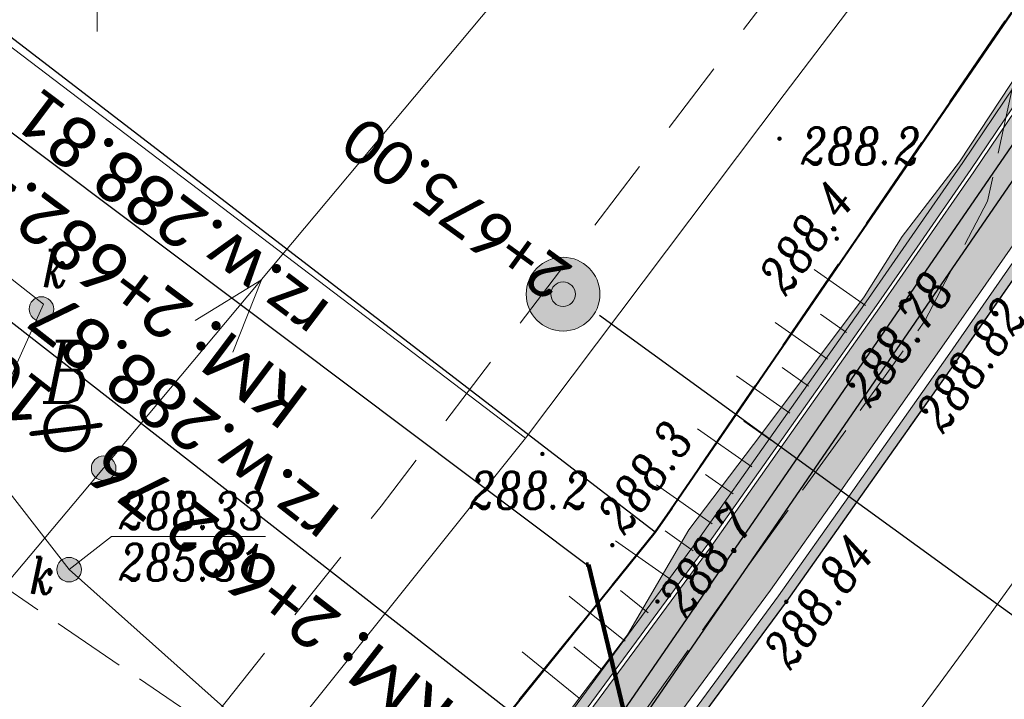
# Model space of a CAD drawing. Header units: metres. Extents: x -1 to 7476305, y 0 to 5497191.
# Tile 64 of 115: x 7475148 to 7475168, y 5496884 to 5496898. Entities that reach past the tile are written whole.
import ezdxf
from ezdxf.enums import TextEntityAlignment as Align

# ---------------------------------------------------------------- set-up
doc = ezdxf.new("R2010")
doc.units = ezdxf.units.M
for name, pattern in [('420-500', [1.5, 1, -0.5]), ('EGBO02-500', [2.5, 1.5, -1]), ('KTJZ01-500', [2, 1.5, -0.5])]:
    doc.linetypes.add(name, pattern=pattern)
for name, color, linetype, lineweight, true_color in [('BUBZ01_1', 7, 'Continuous', 5, 0x0a0909), ('EGBD03', 7, 'Continuous', 5, 0x0a0909), ('EGBK02', 7, 'Continuous', 5, 0x0a0909), ('EGBO02', 7, 'Continuous', 5, 0x0a0909), ('KTJZ01', 7, 'Continuous', 5, 0x0a0909), ('KTOK05_01', 7, 'Continuous', 5, 0x0a0909), ('RTPW01', 7, 'Continuous', 5, 0x0a0909), ('RTPW02', 7, 'Continuous', 5, 0x0a0909), ('suepnn', 7, 'Continuous', 5, 0x0a0909), ('SUPK_01', 7, 'Continuous', 5, 0x0a0909), ('SUSM04_01_E', 7, 'Continuous', 5, 0x0a0909), ('SUUS13', 7, 'Continuous', 5, 0x0a0909), ('SUUS15_05_K', 7, 'Continuous', 5, 0x0a0909), ('Warstwa 1', 7, 'Continuous', 5, 0x0a0909)]:
    doc.layers.add(name, color=color, linetype=linetype, lineweight=lineweight, true_color=true_color)
for name, color, linetype in [('C-DROGI-KORYTARZE', 7, 'Continuous'), ('C-DROGI-PRZEKROJE', 7, 'Continuous'), ('C-DROGI-SYTUACJA', 7, 'Continuous'), ('C-SIECI-RURY', 150, 'Continuous'), ('C-SIECI-STRUKTURY-ETYKIETY', 154, 'Continuous'), ('D_ naprawakonstrukcji', 7, 'Continuous'), ('D_Granice pasa drogowego', 30, '420-500'), ('D_Linia charakterystyczna', 10, 'Continuous')]:
    doc.layers.add(name, color=color, linetype=linetype)
doc.layers.add('S-1_proj_obrzeze', color=11, linetype='Continuous', lineweight=30)
doc.layers.add('S-5_opis_poprzeczka', color=7, linetype='Continuous', lineweight=25)
doc.styles.add('! rom po 1.8mm', font='calibri.ttf', dxfattribs={"height": 0.9})
doc.styles.add('KAMIL', font='calibri.ttf', dxfattribs={"height": 0.75})
doc.styles.add('romans_pochyl', font='calibri.ttf', dxfattribs={"height": 0.75})
doc.styles.add('Style-ITALIC_1250', font='ITALIC_1250.shx')
doc.linetypes.add('KTOK05_01-500', pattern='A,3.75,[13,dgnlstyle-rozp_2015.shx,S=0.002778,R=0,X=0,Y=0],3.75', length=7.5)
doc.dimstyles.new('! 500', dxfattribs={"dimscale": 5, "dimtxt": 0.9, "dimasz": 0.18, "dimexe": 0.08, "dimexo": 0.04, "dimgap": 0.07, "dimtad": 1, "dimzin": 1, "dimtxsty": '! rom po 1.8mm', "dimcen": 0.09, "dimclrd": 256, "dimclre": 256, "dimclrt": 256, "dimazin": 1, "dimtfac": 1, "dimtix": 1, "dimtmove": 1, "dimatfit": 1, "dimfxl": 0.2, "dimlwd": -1, "dimlwe": -1, "dimarcsym": 0})

# ---------------------------------------------------------------- blocks, each defined once
blk = doc.blocks.new('SUUS15_05_K')
at = {"layer": 'SUUS15_05_K', "linetype": 'Continuous', "lineweight": 13, "true_color": 0x7a7a7a}
h = blk.add_hatch(color=8, dxfattribs=at)
edge = h.paths.add_edge_path()
edge.add_arc((0, 0), 0.25, 0, 360)
at = {"layer": 'SUUS15_05_K', "color": 36, "linetype": 'Continuous', "lineweight": 13, "true_color": 0x803300}
blk.add_circle((0, 0), 0.25, dxfattribs=at)
blk = doc.blocks.new('510')
at = {"layer": 'SUSM04_01_E', "linetype": 'Continuous', "lineweight": 13, "true_color": 0x7a7a7a}
h = blk.add_hatch(color=8, dxfattribs=at)
edge = h.paths.add_edge_path()
edge.add_arc((0, 0), 0.25, 0, 360)
at = {"layer": 'SUSM04_01_E', "color": 18, "linetype": 'Continuous', "lineweight": 13, "true_color": 0x0a0909}
blk.add_circle((0, 0), 0.25, dxfattribs=at)
blk = doc.blocks.new('RTPW02')
at = {"layer": 'RTPW02', "linetype": 'Continuous', "lineweight": 13, "true_color": 0x0a0909}
h = blk.add_hatch(color=18, dxfattribs=at)
edge = h.paths.add_edge_path()
edge.add_arc((0, 0), 0.045, 0, 360)
blk = doc.blocks.new('RTPW01')
at = {"layer": 'RTPW01', "linetype": 'Continuous', "lineweight": 13, "true_color": 0x0a0909}
h = blk.add_hatch(color=18, dxfattribs=at)
edge = h.paths.add_edge_path()
edge.add_arc((0, 0), 0.045, 0, 360)
blk = doc.blocks.new('MDCP_klauzula')
at = {"layer": 'SUUS13', "linetype": 'Continuous', "lineweight": 13}
h = blk.add_hatch(color=252, dxfattribs=at)
edge = h.paths.add_edge_path()
edge.add_arc((7475159.478, 5496892.155), 0.75, 0, 360)
h = blk.add_hatch(color=252, dxfattribs=at)
edge = h.paths.add_edge_path()
edge.add_arc((7475159.478, 5496892.155), 0.25, 0, 360)
at = {"layer": 'BUBZ01_1', "color": 252, "linetype": 'Continuous', "lineweight": 18}
for p, q in [((7475164.586, 5496892.658), (7475165.628, 5496891.926)), ((7475164.717, 5496891.748), (7475165.243, 5496891.378)), ((7475163.795, 5496891.578), (7475164.859, 5496890.83)), ((7475163.004, 5496890.497), (7475164.09, 5496889.735)), ((7475163.937, 5496890.66), (7475164.474, 5496890.283)), ((7475163.157, 5496889.573), (7475163.705, 5496889.188)), ((7475162.214, 5496889.417), (7475163.321, 5496888.64)), ((7475162.377, 5496888.485), (7475162.936, 5496888.092)), ((7475161.379, 5496888.277), (7475162.509, 5496887.484)), ((7475161.554, 5496887.337), (7475162.124, 5496886.936)), ((7475160.545, 5496887.137), (7475161.697, 5496886.328)), ((7475160.648, 5496886.126), (7475161.211, 5496885.671)), ((7475159.604, 5496886.012), (7475160.744, 5496885.092)), ((7475159.7, 5496884.979), (7475160.276, 5496884.513)), ((7475158.644, 5496884.876), (7475159.809, 5496883.935))]:
    blk.add_line(p, q, dxfattribs=at)
at = {"layer": 'EGBD03', "color": 96, "linetype": 'Continuous', "lineweight": 30, "flags": 128}
for points in [[(7475180.812, 5496915.697), (7475161.354, 5496887.311), (7475136.971, 5496906.048)], [(7475161.354, 5496887.311), (7475140.54, 5496861.631), (7475114.025, 5496880.463)]]:
    blk.add_lwpolyline(points, dxfattribs=at)
at = {"layer": 'EGBO02', "color": 252, "linetype": 'EGBO02-500', "lineweight": 18, "flags": 128}
blk.add_lwpolyline([(7475297.538, 5497103.825), (7475279.855, 5497088.323), (7475266.998, 5497076.027), (7475254.649, 5497064.001), (7475244.334, 5497052.497), (7475235.016, 5497036.119), (7475229.48, 5497025.04), (7475224.511, 5497014.388), (7475213.924, 5496993.12), (7475205.301, 5496976.039), (7475191.153, 5496949.431), (7475170.683, 5496910.712), (7475164.472, 5496899.278), (7475155.778, 5496887.844), (7475138.024, 5496865.445)], dxfattribs=at)
at = {"layer": 'KTJZ01', "color": 252, "linetype": 'KTJZ01-500', "lineweight": 18}
for p, q in [((7475153.754, 5496882.355), (7475131.415, 5496897.585)), ((7475163.182, 5496886.544), (7475159.472, 5496881.329))]:
    blk.add_line(p, q, dxfattribs=at)
at = {"layer": 'KTJZ01', "color": 252, "linetype": 'KTJZ01-500', "lineweight": 18, "flags": 128}
for points in [[(7474940.948, 5496678.227), (7474942.744, 5496679.768), (7474947.468, 5496684.472), (7474951.738, 5496688.783), (7474958.027, 5496695.193), (7474962.097, 5496699.235), (7474965.673, 5496702.794), (7474969.754, 5496707.034), (7474981.843, 5496719.552), (7474986.871, 5496724.456), (7474990.284, 5496728.016), (7474993.046, 5496730.57), (7474995.803, 5496733.399), (7474999.755, 5496737.308), (7475005.043, 5496742.399), (7475009.082, 5496746.263), (7475016.386, 5496752.922), (7475018.661, 5496754.834), (7475020.089, 5496756.127), (7475022.831, 5496758.571), (7475025.815, 5496761.182), (7475031.927, 5496766.616), (7475037.923, 5496771.877), (7475045.276, 5496778.075), (7475048.776, 5496780.871), (7475053.275, 5496784.409), (7475057.865, 5496787.982), (7475065.68, 5496793.821), (7475071.675, 5496798.251), (7475080.197, 5496804.617), (7475085.951, 5496808.863), (7475092.068, 5496813.415), (7475094.463, 5496815.318), (7475099.029, 5496818.877), (7475104.515, 5496823.229), (7475105.014, 5496823.868), (7475110.261, 5496828.106), (7475116.671, 5496833.487), (7475121.299, 5496837.758), (7475127.388, 5496843.57), (7475133.626, 5496849.85), (7475138.23, 5496854.845), (7475143.855, 5496861.074), (7475148.205, 5496866.026), (7475154.747, 5496873.863), (7475160.368, 5496880.935), (7475164.02, 5496885.897), (7475167.465, 5496890.774), (7475169.395, 5496893.556), (7475177.645, 5496905.781), (7475183.716, 5496915.79), (7475187.356, 5496922.37), (7475191.312, 5496929.431), (7475194.505, 5496935.684), (7475198.366, 5496943.242), (7475201.584, 5496949.716), (7475204.91, 5496956.567), (7475209.898, 5496967.043), (7475214.268, 5496976.102), (7475219.085, 5496986.161), (7475221.068, 5496990.37), (7475223.563, 5496995.716), (7475227.167, 5497003.081), (7475229.52, 5497008.043), (7475233.202, 5497015.17), (7475236.644, 5497022.005), (7475242.538, 5497033.041), (7475245.538, 5497037.898), (7475247.914, 5497042.007), (7475248.707, 5497043.191), (7475252.159, 5497048.588), (7475253.518, 5497050.557), (7475256.496, 5497054.779), (7475262.407, 5497062.145), (7475264.477, 5497064.71), (7475272.511, 5497072.714), (7475276.959, 5497077.087), (7475283.019, 5497082.422), (7475288.616, 5497087.275), (7475294.096, 5497092.097)], [(7475163.182, 5496886.544), (7475166.838, 5496891.611), (7475168.111, 5496894.05), (7475169.29, 5496899.378), (7475170.482, 5496902.669), (7475173.392, 5496906.211), (7475177.645, 5496905.781)]]:
    blk.add_lwpolyline(points, dxfattribs=at)
at = {"layer": 'KTOK05_01', "color": 252, "linetype": 'KTOK05_01-500', "lineweight": 18}
blk.add_line((7475158.712, 5496889.226), (7475136.846, 5496905.857), dxfattribs=at)
at = {"layer": 'KTOK05_01', "color": 252, "linetype": 'KTOK05_01-500', "lineweight": 18, "flags": 128}
blk.add_lwpolyline([(7475169.454, 5496903.434), (7475163.977, 5496896.221), (7475158.712, 5496889.226), (7475153.423, 5496882.62)], dxfattribs=at)
at = {"layer": 'suepnn', "color": 1, "linetype": 'Continuous', "lineweight": 13, "true_color": 0xfa0000, "flags": 128}
for points in [[(7475155.031, 5496933.919), (7475175.258, 5496918.637), (7475150.132, 5496888.614)], [(7475151.995, 5496891.619), (7475153.341, 5496892.448), (7475152.762, 5496890.977)], [(7475150.132, 5496888.614), (7475120.569, 5496853.412), (7475104.149, 5496834.137), (7475077.663, 5496851.293)]]:
    blk.add_lwpolyline(points, dxfattribs=at)
at = {"layer": 'SUPK_01', "color": 36, "linetype": 'Continuous', "lineweight": 13, "true_color": 0x803300, "flags": 128}
for points in [[(7475139.48, 5496899.37), (7475149.43, 5496886.55), (7475185.854, 5496854.057)], [(7475141.925, 5496876.409), (7475148.911, 5496891.953), (7475139.48, 5496899.37)]]:
    blk.add_lwpolyline(points, dxfattribs=at)
at = {"layer": 'SUUS13', "color": 252, "linetype": 'Continuous', "lineweight": 13}
for radius in [0.75, 0.25]:
    blk.add_circle((7475159.478, 5496892.155), radius, dxfattribs=at)
at = {"layer": 'SUUS15_05_K', "color": 252, "linetype": 'Continuous', "lineweight": 18, "flags": 128}
blk.add_lwpolyline([(7475149.43, 5496886.55), (7475150.295, 5496887.227), (7475150.445, 5496887.227)], dxfattribs=at)
at = {"layer": 'Warstwa 1', "color": 252, "linetype": 'Continuous', "lineweight": 18}
blk.add_line((7475150, 5496902.5), (7475150, 5496897.5), dxfattribs=at)
at = {"layer": 'RTPW01', "color": 252, "linetype": 'Continuous', "lineweight": 18}
for p in [(7475163.881, 5496895.319), (7475165.045, 5496893.285), (7475159.057, 5496888.904), (7475160.48, 5496887.049), (7475161.398, 5496885.902)]:
    blk.add_blockref('RTPW01', p, dxfattribs=at)
at = {"layer": 'RTPW02', "color": 252, "linetype": 'Continuous', "lineweight": 18}
for p in [(7475166.838, 5496891.611), (7475167.465, 5496890.774), (7475164.02, 5496885.897)]:
    blk.add_blockref('RTPW02', p, dxfattribs=at)
at = {"layer": 'SUSM04_01_E', "color": 252, "linetype": 'Continuous', "lineweight": 18}
blk.add_blockref('510', (7475150.132, 5496888.614), dxfattribs=at)
at = {"layer": 'SUUS15_05_K', "color": 252, "linetype": 'Continuous', "lineweight": 18}
for p in [(7475148.866, 5496891.853), (7475149.43, 5496886.55)]:
    blk.add_blockref('SUUS15_05_K', p, dxfattribs=at)
at = {"layer": 'EGBK02', "color": 252, "linetype": 'Continuous', "lineweight": 18, "style": 'Style-ITALIC_1250', "width": 0.8}
blk.add_text('B', height=1.25, dxfattribs=at).set_placement((7475148.905, 5496889.952))
at = {"layer": 'RTPW01', "color": 252, "linetype": 'Continuous', "lineweight": 18, "style": 'Style-ITALIC_1250', "width": 0.8}
for p in [(7475164.317, 5496894.794), (7475157.572, 5496887.79)]:
    blk.add_text('288.2', height=0.75, dxfattribs=at).set_placement(p)
for s, p in [('288.4', (7475164.011, 5496892.094)), ('288.3', (7475160.728, 5496887.23)), ('288.7', (7475161.975, 5496885.549))]:
    blk.add_text(s, height=0.75, rotation=53.7944, dxfattribs=at).set_placement(p)
at = {"layer": 'RTPW02', "color": 252, "linetype": 'Continuous', "lineweight": 18, "style": 'Style-ITALIC_1250', "width": 0.8}
for s, rotation, p in [('288.78', 54.2708, (7475165.723, 5496889.823)), ('288.82', 54.2708, (7475167.21, 5496889.296)), ('288.84', 53.6472, (7475164.1, 5496884.484))]:
    blk.add_text(s, height=0.75, rotation=rotation, dxfattribs=at).set_placement(p)
at = {"layer": 'SUUS15_05_K', "color": 36, "linetype": 'Continuous', "lineweight": 13, "true_color": 0x803300, "style": 'Style-ITALIC_1250', "width": 0.8}
for s, p in [('k', (7475148.89, 5496892.301)), ('%%u288.33%%U', (7475150.445, 5496887.377)), ('k', (7475148.629, 5496886.055))]:
    blk.add_text(s, height=0.75, dxfattribs=at).set_placement(p)
blk.add_text('%%o285.31%%O', height=0.75, dxfattribs=at).set_placement((7475150.445, 5496887.077), align=Align.TOP_LEFT)

msp = doc.modelspace()

# ---------------------------------------------------------------- linework, layer by layer
at = {"layer": 'D_ naprawakonstrukcji', "color": 18, "lineweight": 30, "true_color": 0x000000, "flags": 128}
msp.add_lwpolyline([(7475207.108, 5496966.534), (7475200.594, 5496952.761), (7475195.041, 5496942.357), (7475186.706, 5496926.741), (7475181.863, 5496917.665), (7475180.812, 5496915.697), (7475174.258, 5496906.159), (7475161.354, 5496887.311), (7475156.287, 5496881.059), (7475137.148, 5496857.357), (7475129.378, 5496848.794), (7475126.377, 5496845.473), (7475122.357, 5496841.906), (7475113.346, 5496833.897), (7475108.201, 5496829.327), (7475103.572, 5496825.562), (7475101.251, 5496823.675), (7475097.151, 5496820.343), (7475092.412, 5496817.061), (7475083.189, 5496810.712)], dxfattribs=at)
at = {"layer": 'D_Granice pasa drogowego', "lineweight": 50, "ltscale": 2, "flags": 128}
msp.add_lwpolyline([(7474871.194, 5496602.021), (7474875.844, 5496605.985), (7474886.51, 5496614.328), (7474893.187, 5496619.551), (7474906.364, 5496629.859), (7474908.002, 5496630.38), (7474914.804, 5496638.74), (7474928.905, 5496651.777), (7474946.406, 5496669.552), (7474957.321, 5496680.639), (7474994.148, 5496718.045), (7475014.642, 5496738.841), (7475028.014, 5496750.844), (7475033.755, 5496755.998), (7475037.841, 5496759.479), (7475046.672, 5496767.002), (7475050.423, 5496770.198), (7475056.626, 5496775.2), (7475065.197, 5496781.478), (7475069.506, 5496784.668), (7475083.953, 5496795.64), (7475091.313, 5496801.229), (7475097.69, 5496806.073), (7475103.398, 5496810.407), (7475110.576, 5496816.081), (7475114.68, 5496819.326), (7475120.064, 5496824.042), (7475130.991, 5496833.37), (7475144.36, 5496846.35), (7475159.914, 5496864.742), (7475165.321, 5496871.433), (7475168.549, 5496875.377), (7475175.09, 5496884.328), (7475189.457, 5496903.989), (7475193.179, 5496911.075), (7475198.108, 5496920.456), (7475202.904, 5496929.586), (7475209.984, 5496944.676), (7475224.229, 5496974.661), (7475228.871, 5496985.456), (7475234.774, 5496999.181), (7475235.211, 5497000), (7475244.883, 5497018.143), (7475247.158, 5497021.622), (7475253.509, 5497032.362), (7475263.655, 5497046.357), (7475275.03, 5497059.7), (7475278.404, 5497063.267), (7475280.249, 5497065.127), (7475283.737, 5497068.192), (7475289.77, 5497074.68), (7475292.049, 5497076.649), (7475298.288, 5497082.039), (7475318.081, 5497097.784), (7475318.6, 5497101.12), (7475308.342, 5497109.277), (7475299.764, 5497105.915), (7475300.031, 5497102.685), (7475290.434, 5497094.878), (7475285.765, 5497091.08), (7475277.631, 5497083.259), (7475263.588, 5497069.572), (7475259.571, 5497065.54), (7475255.16, 5497060.7), (7475248.447, 5497051.193), (7475241.071, 5497040.575), (7475236.851, 5497034.5), (7475232.87, 5497026.192), (7475228.603, 5497017.286), (7475222.129, 5497003.773), (7475221.6, 5497002.67), (7475223.058, 5497002.07), (7475222.491, 5496999.056), (7475222.104, 5496998.239), (7475217.488, 5496988.479), (7475214.662, 5496982.503), (7475211.997, 5496976.871), (7475210.402, 5496973.497), (7475207.108, 5496966.534), (7475200.594, 5496952.761), (7475195.041, 5496942.357), (7475186.706, 5496926.741), (7475181.863, 5496917.665), (7475180.812, 5496915.697), (7475174.258, 5496906.159), (7475161.354, 5496887.311), (7475156.287, 5496881.059), (7475137.148, 5496857.357), (7475129.378, 5496848.794), (7475126.377, 5496845.473), (7475122.357, 5496841.906), (7475113.346, 5496833.897), (7475108.201, 5496829.327), (7475103.572, 5496825.562), (7475101.251, 5496823.675), (7475097.151, 5496820.343), (7475092.412, 5496817.061), (7475083.189, 5496810.712), (7475063.35, 5496796.429), (7475055.25, 5496790.597), (7475035.25, 5496773.04), (7475032.26, 5496770.67), (7475010.572, 5496750.962), (7475002.025, 5496743.149), (7474993.311, 5496735.182), (7474991.33, 5496733.29), (7474987.11, 5496729.262), (7474981.728, 5496724.125), (7474978.688, 5496721.224), (7474975.041, 5496717.744), (7474967.615, 5496710.352), (7474955.357, 5496698.026), (7474948.808, 5496691.442), (7474943.173, 5496685.776), (7474941.426, 5496684.019), (7474940.056, 5496682.642), (7474939.655, 5496682.287), (7474931.483, 5496675.053), (7474923.147, 5496667.674), (7474919.881, 5496664.783), (7474908.976, 5496655.13), (7474905.9, 5496652.407), (7474901.86, 5496653.48)], dxfattribs=at)

# ---------------------------------------------------------------- next in the draw order: block references
at = {"layer": 'RTPW01', "color": 18, "lineweight": 30, "true_color": 0x000000}
msp.add_blockref('MDCP_klauzula', (0, 0), dxfattribs=at)

# ---------------------------------------------------------------- next in the draw order: hatches: boundary and pattern name
at = {"layer": 'C-DROGI-KORYTARZE', "linetype": 'Continuous', "lineweight": -3, "true_color": 0xfeeab9}
msp.add_hatch(color=254, dxfattribs=at).paths.add_polyline_path([(7475195.716, 5496938.934), (7475194.148, 5496935.864), (7475191.168, 5496930.028), (7475190.955, 5496929.611), (7475190.553, 5496928.893), (7475188.968, 5496926.065), (7475188.723, 5496925.629), (7475187.008, 5496922.567), (7475186.404, 5496921.476), (7475184.011, 5496917.149), (7475183.372, 5496915.994), (7475181.492, 5496912.895), (7475178.928, 5496908.667), (7475177.308, 5496905.996), (7475176.288, 5496904.486), (7475173.522, 5496900.387), (7475170.756, 5496896.288), (7475169.067, 5496893.785), (7475167.97, 5496892.204), (7475167.139, 5496891.006), (7475165.127, 5496888.157), (7475163.698, 5496886.134), (7475162.234, 5496884.146), (7475160.05, 5496881.178), (7475159.265, 5496880.19), (7475158.235, 5496878.894), (7475156.187, 5496876.318), (7475154.435, 5496874.114), (7475153.07, 5496872.478), (7475149.901, 5496868.682), (7475147.901, 5496866.286), (7475146.697, 5496864.915), (7475143.556, 5496861.339), (7475143.433, 5496861.2), (7475140.117, 5496857.532), (7475137.937, 5496855.117), (7475136.79, 5496853.873), (7475136.627, 5496853.696), (7475135.534, 5496854.723), (7475135.696, 5496854.899), (7475136.838, 5496856.138), (7475139.009, 5496858.543), (7475142.311, 5496862.195), (7475142.433, 5496862.334), (7475145.561, 5496865.895), (7475146.76, 5496867.259), (7475148.752, 5496869.646), (7475151.907, 5496873.426), (7475153.267, 5496875.055), (7475155.011, 5496877.249), (7475157.05, 5496879.814), (7475158.076, 5496881.105), (7475158.858, 5496882.089), (7475161.033, 5496885.044), (7475162.491, 5496887.024), (7475163.914, 5496889.039), (7475165.917, 5496891.876), (7475166.744, 5496893.068), (7475167.837, 5496894.643), (7475169.519, 5496897.136), (7475172.273, 5496901.217), (7475175.028, 5496905.298), (7475176.043, 5496906.803), (7475177.656, 5496909.462), (7475180.209, 5496913.672), (7475182.081, 5496916.758), (7475182.718, 5496917.909), (7475185.101, 5496922.218), (7475185.701, 5496923.304), (7475187.41, 5496926.353), (7475187.654, 5496926.789), (7475189.212, 5496929.566), (7475189.614, 5496930.284), (7475189.827, 5496930.701), (7475192.807, 5496936.537), (7475194.376, 5496939.607), (7475195.716, 5496938.934)], flags=0)
at = {"layer": 'C-DROGI-PRZEKROJE', "linetype": 'Continuous', "lineweight": 15}
h = msp.add_hatch(dxfattribs=at)
h.set_pattern_fill('AR-HBONE', color=12, scale=0.002, style=0)
h.set_pattern_definition([(45, (7475194.313, 5496939.6384), (0, 0.2873682), [0.6096, -0.2032]), (135, (7475194.45667, 5496939.7821), (3e-17, 0.2873682), [0.6096, -0.2032])])
h.paths.add_polyline_path([(7475194.313, 5496939.638), (7475192.745, 5496936.568), (7475189.765, 5496930.732), (7475189.552, 5496930.315), (7475189.15, 5496929.598), (7475187.593, 5496926.823), (7475187.349, 5496926.387), (7475185.64, 5496923.338), (7475185.04, 5496922.252), (7475182.657, 5496917.945), (7475182.021, 5496916.794), (7475180.15, 5496913.709), (7475177.597, 5496909.5), (7475175.984, 5496906.84), (7475174.969, 5496905.336), (7475172.215, 5496901.256), (7475169.461, 5496897.176), (7475167.779, 5496894.683), (7475166.687, 5496893.109), (7475165.86, 5496891.916), (7475163.857, 5496889.08), (7475162.434, 5496887.066), (7475160.977, 5496885.086), (7475158.803, 5496882.131), (7475158.021, 5496881.148), (7475156.995, 5496879.857), (7475154.957, 5496877.293), (7475153.213, 5496875.098), (7475151.853, 5496873.47), (7475148.698, 5496869.691), (7475146.707, 5496867.305), (7475145.508, 5496865.941), (7475142.38, 5496862.38), (7475142.259, 5496862.242), (7475138.957, 5496858.59), (7475136.787, 5496856.186), (7475135.645, 5496854.947), (7475135.483, 5496854.771), (7475135.177, 5496855.057), (7475135.34, 5496855.233), (7475136.489, 5496856.462), (7475138.748, 5496858.78), (7475141.995, 5496862.475), (7475142.11, 5496862.62), (7475145.166, 5496866.235), (7475146.265, 5496867.682), (7475148.344, 5496869.987), (7475151.526, 5496873.737), (7475152.936, 5496875.321), (7475154.728, 5496877.474), (7475156.764, 5496880.037), (7475157.804, 5496881.315), (7475158.575, 5496882.305), (7475160.788, 5496885.227), (7475162.034, 5496887.361), (7475163.525, 5496889.321), (7475165.602, 5496892.099), (7475166.377, 5496893.327), (7475167.543, 5496894.847), (7475169.196, 5496897.357), (7475171.96, 5496901.425), (7475174.71, 5496905.503), (7475175.737, 5496906.997), (7475177.265, 5496909.707), (7475179.731, 5496913.963), (7475181.956, 5496916.833), (7475182.491, 5496918.042), (7475184.705, 5496922.443), (7475185.266, 5496923.549), (7475187.012, 5496926.572), (7475187.246, 5496927.014), (7475188.704, 5496929.821), (7475189.053, 5496930.566), (7475189.227, 5496931.003), (7475192.405, 5496936.739), (7475193.964, 5496939.814), (7475194.313, 5496939.638)], flags=0)
at = {"layer": 'C-DROGI-PRZEKROJE', "linetype": 'Continuous', "lineweight": -3}
msp.add_hatch(color=5, dxfattribs=at).paths.add_polyline_path([(7475196.073, 5496938.754), (7475194.505, 5496935.684), (7475191.525, 5496929.848), (7475191.312, 5496929.431), (7475190.91, 5496928.713), (7475189.318, 5496925.872), (7475189.074, 5496925.436), (7475187.356, 5496922.37), (7475186.752, 5496921.278), (7475184.356, 5496916.947), (7475183.716, 5496915.79), (7475181.834, 5496912.688), (7475179.267, 5496908.455), (7475177.645, 5496905.781), (7475176.624, 5496904.269), (7475173.855, 5496900.165), (7475171.086, 5496896.062), (7475169.395, 5496893.556), (7475168.297, 5496891.973), (7475167.465, 5496890.774), (7475165.451, 5496887.922), (7475164.02, 5496885.897), (7475162.555, 5496883.906), (7475160.368, 5496880.935), (7475159.582, 5496879.946), (7475158.551, 5496878.648), (7475156.501, 5496876.07), (7475154.747, 5496873.863), (7475153.38, 5496872.226), (7475150.207, 5496868.425), (7475148.205, 5496866.026), (7475147, 5496864.654), (7475143.855, 5496861.074), (7475143.733, 5496860.935), (7475140.413, 5496857.262), (7475138.23, 5496854.845), (7475137.082, 5496853.6), (7475136.919, 5496853.422), (7475136.773, 5496853.559), (7475136.936, 5496853.737), (7475138.083, 5496854.981), (7475140.265, 5496857.397), (7475143.583, 5496861.068), (7475143.705, 5496861.207), (7475146.848, 5496864.785), (7475148.053, 5496866.156), (7475150.054, 5496868.554), (7475153.225, 5496872.352), (7475154.591, 5496873.989), (7475156.344, 5496876.194), (7475158.392, 5496878.771), (7475159.423, 5496880.068), (7475160.209, 5496881.057), (7475162.394, 5496884.026), (7475163.859, 5496886.016), (7475165.289, 5496888.04), (7475167.302, 5496890.89), (7475168.133, 5496892.089), (7475169.231, 5496893.671), (7475170.921, 5496896.176), (7475173.688, 5496900.276), (7475176.456, 5496904.377), (7475177.476, 5496905.889), (7475179.097, 5496908.561), (7475181.663, 5496912.791), (7475183.544, 5496915.892), (7475184.183, 5496917.048), (7475186.578, 5496921.377), (7475187.181, 5496922.468), (7475188.898, 5496925.533), (7475189.143, 5496925.969), (7475190.731, 5496928.803), (7475191.133, 5496929.521), (7475191.346, 5496929.938), (7475194.326, 5496935.774), (7475195.894, 5496938.844), (7475196.073, 5496938.754)], flags=0)

# ---------------------------------------------------------------- next in the draw order: linework, layer by layer
at = {"layer": 'C-DROGI-PRZEKROJE', "color": 10, "linetype": 'Continuous', "lineweight": 15, "ltscale": 0.3}
for points in [[(7475171.96, 5496901.425, 288.575), (7475169.196, 5496897.357, 288.581), (7475167.543, 5496894.847, 288.679), (7475166.377, 5496893.327, 288.596), (7475165.602, 5496892.099, 288.667), (7475163.525, 5496889.321, 288.568), (7475162.034, 5496887.361, 288.501), (7475160.788, 5496885.227, 288.726), (7475158.575, 5496882.305, 288.722), (7475157.804, 5496881.315, 288.681), (7475156.764, 5496880.037, 288.676), (7475154.728, 5496877.474, 288.704), (7475152.936, 5496875.321, 288.663), (7475151.526, 5496873.737, 288.526), (7475148.344, 5496869.987, 288.56), (7475146.265, 5496867.682, 288.473), (7475145.166, 5496866.235, 288.483), (7475142.11, 5496862.62, 288.654), (7475141.995, 5496862.475, 288.662), (7475138.748, 5496858.78, 288.708), (7475136.489, 5496856.462, 288.633), (7475135.34, 5496855.233, 288.631), (7475135.177, 5496855.057, 288.632)], [(7475172.273, 5496901.217, 288.87), (7475169.519, 5496897.136, 288.893), (7475167.837, 5496894.643, 288.956), (7475166.744, 5496893.068, 288.966), (7475165.917, 5496891.876, 288.973), (7475163.914, 5496889.039, 288.968), (7475162.491, 5496887.024, 288.988), (7475161.033, 5496885.044, 288.952), (7475158.858, 5496882.089, 288.998), (7475158.076, 5496881.105, 288.945), (7475157.05, 5496879.814, 288.959), (7475155.011, 5496877.249, 288.986), (7475153.267, 5496875.055, 289.008), (7475151.907, 5496873.426, 288.938), (7475148.752, 5496869.646, 289.011), (7475146.76, 5496867.259, 289.043), (7475145.561, 5496865.895, 288.924), (7475142.433, 5496862.334, 289.005), (7475142.311, 5496862.195, 289.004), (7475139.009, 5496858.543, 288.981), (7475136.838, 5496856.138, 289.029), (7475135.696, 5496854.899, 289.039), (7475135.534, 5496854.723, 289.041)], [(7475173.522, 5496900.387, 288.84), (7475170.756, 5496896.288, 288.863), (7475169.067, 5496893.785, 288.926), (7475167.97, 5496892.204, 288.936), (7475167.139, 5496891.006, 288.943), (7475165.127, 5496888.157, 288.938), (7475163.698, 5496886.134, 288.958), (7475162.234, 5496884.146, 288.922), (7475160.05, 5496881.178, 288.968), (7475159.265, 5496880.19, 288.915), (7475158.235, 5496878.894, 288.929), (7475156.187, 5496876.318, 288.956), (7475154.435, 5496874.114, 288.978), (7475153.07, 5496872.478, 288.908), (7475149.901, 5496868.682, 288.981), (7475147.901, 5496866.286, 289.013), (7475146.697, 5496864.915, 288.894), (7475143.556, 5496861.339, 288.975), (7475143.433, 5496861.2, 288.974), (7475140.117, 5496857.532, 288.951), (7475137.937, 5496855.117, 288.999), (7475136.79, 5496853.873, 289.009), (7475136.627, 5496853.696, 289.011)], [(7475173.689, 5496900.276, 288.7), (7475170.921, 5496896.175, 288.723), (7475169.231, 5496893.67, 288.786), (7475168.133, 5496892.088, 288.796), (7475167.302, 5496890.89, 288.803), (7475165.289, 5496888.04, 288.798), (7475163.859, 5496886.016, 288.818), (7475162.395, 5496884.026, 288.782), (7475160.209, 5496881.056, 288.828), (7475159.423, 5496880.068, 288.775), (7475158.393, 5496878.771, 288.789), (7475156.344, 5496876.194, 288.816), (7475154.591, 5496873.988, 288.838), (7475153.225, 5496872.352, 288.768), (7475150.054, 5496868.553, 288.841), (7475148.053, 5496866.156, 288.873), (7475146.848, 5496864.785, 288.754), (7475143.705, 5496861.207, 288.835), (7475143.583, 5496861.067, 288.834), (7475140.265, 5496857.397, 288.811), (7475138.083, 5496854.981, 288.859), (7475136.936, 5496853.736, 288.869), (7475136.773, 5496853.559, 288.871)], [(7475173.855, 5496900.165, 288.72), (7475171.086, 5496896.062, 288.743), (7475169.395, 5496893.556, 288.806), (7475168.297, 5496891.973, 288.816), (7475167.465, 5496890.774, 288.823), (7475165.451, 5496887.922, 288.818), (7475164.02, 5496885.897, 288.838), (7475162.555, 5496883.906, 288.802), (7475160.368, 5496880.935, 288.848), (7475159.582, 5496879.946, 288.795), (7475158.551, 5496878.648, 288.809), (7475156.501, 5496876.07, 288.836), (7475154.747, 5496873.863, 288.858), (7475153.38, 5496872.226, 288.788), (7475150.207, 5496868.425, 288.861), (7475148.205, 5496866.026, 288.893), (7475147, 5496864.654, 288.774), (7475143.855, 5496861.074, 288.855), (7475143.733, 5496860.935, 288.854), (7475140.413, 5496857.262, 288.831), (7475138.23, 5496854.845, 288.879), (7475137.082, 5496853.6, 288.889), (7475136.919, 5496853.422, 288.891)], [(7475169.294, 5496897.33, 288.863), (7475167.61, 5496894.834, 288.926), (7475166.519, 5496893.262, 288.936), (7475165.692, 5496892.07, 288.943), (7475163.683, 5496889.226, 288.938), (7475162.264, 5496887.216, 288.958), (7475160.81, 5496885.24, 288.922), (7475158.644, 5496882.298, 288.968), (7475157.879, 5496881.335, 288.915), (7475156.848, 5496880.039, 288.929), (7475154.8, 5496877.461, 288.956), (7475153.06, 5496875.273, 288.978), (7475151.708, 5496873.653, 288.908), (7475148.537, 5496869.854, 288.981), (7475146.55, 5496867.474, 289.013), (7475145.361, 5496866.12, 288.894), (7475142.226, 5496862.551, 288.975), (7475142.11, 5496862.423, 288.974), (7475138.794, 5496858.751, 288.951), (7475136.618, 5496856.342, 288.999), (7475135.477, 5496855.104, 289.009), (7475134.807, 5496854.376, 289.015), (7475132.123, 5496851.464, 289.056)]]:
    msp.add_polyline3d(points, dxfattribs=at)
at = {"layer": 'C-DROGI-PRZEKROJE', "color": 1, "linetype": 'Continuous', "lineweight": 15}
msp.add_polyline3d([(7475173.522, 5496900.387, 288.84), (7475170.756, 5496896.288, 288.863), (7475169.067, 5496893.785, 288.926), (7475167.97, 5496892.204, 288.936), (7475167.139, 5496891.006, 288.943), (7475165.127, 5496888.157, 288.938), (7475163.698, 5496886.134, 288.958), (7475162.234, 5496884.146, 288.922), (7475160.05, 5496881.178, 288.968), (7475159.265, 5496880.19, 288.915), (7475158.235, 5496878.894, 288.929), (7475156.187, 5496876.318, 288.956), (7475154.435, 5496874.114, 288.978), (7475153.07, 5496872.478, 288.908), (7475149.901, 5496868.682, 288.981), (7475147.901, 5496866.286, 289.013), (7475146.697, 5496864.915, 288.894), (7475143.556, 5496861.339, 288.975), (7475143.433, 5496861.2, 288.974), (7475140.117, 5496857.532, 288.951), (7475137.937, 5496855.117, 288.999), (7475136.79, 5496853.873, 289.009), (7475136.627, 5496853.696, 289.011)], dxfattribs=at)
at = {"layer": 'C-DROGI-PRZEKROJE', "color": 7, "linetype": 'Continuous', "lineweight": -3}
msp.add_polyline3d([(7475173.855, 5496900.165, 288.7), (7475171.086, 5496896.062, 288.723), (7475169.395, 5496893.556, 288.786), (7475168.297, 5496891.973, 288.796), (7475167.465, 5496890.774, 288.803), (7475165.451, 5496887.922, 288.798), (7475164.02, 5496885.897, 288.818), (7475162.555, 5496883.906, 288.782), (7475160.368, 5496880.935, 288.828), (7475159.582, 5496879.946, 288.775), (7475158.551, 5496878.648, 288.789), (7475156.501, 5496876.07, 288.816), (7475154.747, 5496873.863, 288.838), (7475153.38, 5496872.226, 288.768), (7475150.207, 5496868.425, 288.841), (7475148.205, 5496866.026, 288.873), (7475147, 5496864.654, 288.754), (7475143.855, 5496861.074, 288.835), (7475143.733, 5496860.935, 288.834), (7475140.413, 5496857.262, 288.811), (7475138.23, 5496854.845, 288.859), (7475137.082, 5496853.6, 288.869), (7475136.919, 5496853.422, 288.871)], dxfattribs=at)
at = {"layer": 'C-DROGI-SYTUACJA', "color": 1, "linetype": 'Continuous', "lineweight": 15, "ltscale": 0.5, "flags": 128}
msp.add_lwpolyline([(7475192.33, 5496923.641, -0.078613), (7475123.285, 5496834.811)], format="xyb", dxfattribs=at)
at = {"layer": 'C-SIECI-RURY', "color": 150, "linetype": 'Continuous', "lineweight": 30}
for p, q in [((7475160.189, 5496882.923), (7475177.737, 5496908.466)), ((7475160.533, 5496882.686), (7475178.082, 5496908.23))]:
    msp.add_line(p, q, dxfattribs=at)
at = {"layer": 'C-SIECI-STRUKTURY-ETYKIETY', "color": 154, "linetype": 'Continuous', "lineweight": -3}
for p, q in [((7475159.946, 5496886.653, 288.811), (7475143.958, 5496898.669, 288.811)), ((7475160.064, 5496882.372, 288.87), (7475144.292, 5496894.67, 288.87))]:
    msp.add_line(p, q, dxfattribs=at)
at = {"layer": 'D_Linia charakterystyczna', "color": 10, "linetype": 'Continuous', "lineweight": 30, "ltscale": 0.1}
msp.add_polyline3d([(7475205.074, 5496962.233, 0), (7475200.594, 5496952.761, -0.223), (7475195.041, 5496942.357, 0.028), (7475186.706, 5496926.741, 0.079), (7475181.863, 5496917.665, -288.346), (7475180.812, 5496915.697, 0.421), (7475174.258, 5496906.159, 0.226), (7475161.354, 5496887.311, -288.346), (7475156.287, 5496881.059, 0.266), (7475140.822, 5496861.979, 0.309), (7475137.148, 5496857.357, -288.346), (7475126.377, 5496845.473, -288.346), (7475122.357, 5496841.906, 0.363), (7475113.346, 5496833.897, 0.549), (7475108.201, 5496829.327, 0.697), (7475103.572, 5496825.562, 0), (7475100.138, 5496822.77, 0), (7475097.152, 5496820.343, 0), (7475092.412, 5496817.061, 0.504), (7475083.189, 5496810.712, 0.69)], dxfattribs=at)
at = {"layer": 'D_Linia charakterystyczna', "color": 10, "linetype": 'Continuous', "lineweight": -3, "ltscale": 0.1}
msp.add_polyline3d([(7475169.134, 5496898.675, 288.539), (7475161.354, 5496887.311, 288.395), (7475157.484, 5496882.536, 288.561), (7475157.167, 5496882.145, 288.574), (7475156.287, 5496881.059, 288.612), (7475141.031, 5496862.237, 288.654), (7475140.822, 5496861.979, 288.655), (7475137.148, 5496857.357, 288.694), (7475136.844, 5496857.021, 288.693), (7475126.377, 5496845.473, 288.645), (7475122.357, 5496841.906, 288.709), (7475121.098, 5496840.787, 288.806), (7475113.346, 5496833.897, 289.403), (7475108.445, 5496829.544, 289.061), (7475108.201, 5496829.327, 289.044), (7475103.572, 5496825.562, 288.883), (7475100.138, 5496822.77, 288.806), (7475097.151, 5496820.343, 0), (7475092.928, 5496817.418, 288.854), (7475092.412, 5496817.061, 288.851), (7475083.189, 5496810.712, 289.036)], dxfattribs=at)
at = {"layer": 'D_Linia charakterystyczna', "color": 212, "linetype": 'Continuous', "lineweight": 40, "true_color": 0xd200d2}
msp.add_polyline3d([(7475083.189, 5496810.712, 289.036), (7475092.412, 5496817.061, 288.851), (7475092.929, 5496817.417, 288.854), (7475097.01, 5496820.226, 288.76), (7475100.138, 5496822.77, 288.806), (7475103.572, 5496825.562, 288.883), (7475108.201, 5496829.327, 289.044), (7475108.445, 5496829.544, 289.061), (7475113.346, 5496833.897, 289.403), (7475121.092, 5496840.778, 288.753), (7475126.377, 5496845.473, 288.645), (7475136.844, 5496857.021, 288.693), (7475137.148, 5496857.357, 288.694), (7475141.077, 5496862.219, 288.655), (7475157.177, 5496882.142, 288.636), (7475157.493, 5496882.534, 288.631), (7475161.354, 5496887.311, 288.395), (7475169.13, 5496898.655, 288.54)], dxfattribs=at)
at = {"layer": 'S-1_proj_obrzeze', "color": 250, "linetype": 'Continuous', "lineweight": 15}
for points in [[(7475172.206, 5496901.261, 288.87), (7475169.453, 5496897.181, 288.893), (7475167.771, 5496894.689, 288.956), (7475166.679, 5496893.115, 288.966), (7475165.852, 5496891.922, 288.973), (7475163.849, 5496889.086, 288.968), (7475162.426, 5496887.072, 288.988), (7475160.969, 5496885.092, 288.952), (7475158.795, 5496882.137, 288.998), (7475158.013, 5496881.154, 288.945), (7475156.987, 5496879.864, 288.959), (7475154.949, 5496877.299, 288.986), (7475153.205, 5496875.105, 289.008), (7475151.845, 5496873.477, 288.938), (7475148.69, 5496869.697, 289.011), (7475146.699, 5496867.311, 289.043), (7475145.5, 5496865.947, 288.924), (7475142.373, 5496862.387, 289.005), (7475142.251, 5496862.248, 289.004), (7475138.95, 5496858.597, 288.981), (7475136.779, 5496856.193, 289.029), (7475135.638, 5496854.954, 289.039), (7475135.475, 5496854.778, 289.041)], [(7475172.273, 5496901.217, 288.87), (7475169.519, 5496897.136, 288.893), (7475167.837, 5496894.643, 288.956), (7475166.744, 5496893.068, 288.966), (7475165.917, 5496891.876, 288.973), (7475163.914, 5496889.039, 288.968), (7475162.491, 5496887.024, 288.988), (7475161.033, 5496885.044, 288.952), (7475158.858, 5496882.089, 288.998), (7475158.076, 5496881.105, 288.945), (7475157.05, 5496879.814, 288.959), (7475155.011, 5496877.249, 288.986), (7475153.267, 5496875.055, 289.008), (7475151.907, 5496873.426, 288.938), (7475148.752, 5496869.646, 289.011), (7475146.76, 5496867.259, 289.043), (7475145.561, 5496865.895, 288.924), (7475142.433, 5496862.334, 289.005), (7475142.311, 5496862.195, 289.004), (7475139.009, 5496858.543, 288.981), (7475136.838, 5496856.138, 289.029), (7475135.696, 5496854.899, 289.039), (7475135.534, 5496854.723, 289.041)]]:
    msp.add_polyline3d(points, dxfattribs=at)
at = {"layer": 'S-5_opis_poprzeczka', "color": 7, "linetype": 'Continuous', "lineweight": 25}
msp.add_lwpolyline([(7475169.122, 5496885.255), (7475168.313, 5496885.843), (7475160.222, 5496891.721)], dxfattribs=at)

# ---------------------------------------------------------------- next in the draw order: texts
at = {"layer": 'C-SIECI-STRUKTURY-ETYKIETY', "color": 154, "linetype": 'Continuous', "lineweight": -3, "char_height": 1, "attachment_point": 8, "style": 'KAMIL'}
for s, insert, rotation in [('KM: 2+682.47\\Prz.w.288.81', (7475151.829, 5496894.161, 288.811), 143.0745), ('KM: 2+682.76{\\fCalibri|b0|i0|c238|p34; }∅{\\fCalibri|b0|i0|c238|p34;1000mm}\\Prz.{\\fCalibri|b0|i0|c238|p34;w}.288.87', (7475152.081, 5496890.023, 288.87), 142.0548)]:
    msp.add_mtext(s, dxfattribs=dict(at, insert=insert, rotation=rotation))
at = {"layer": 'S-5_opis_poprzeczka', "color": 7, "linetype": 'Continuous', "lineweight": 25, "insert": (7475155.426, 5496895.823), "char_height": 0.9, "attachment_point": 9, "rotation": 144.0008, "style": 'romans_pochyl'}
msp.add_mtext('{\\fCalibri|b0|i0|c238|p34;\\C256;2+675.00}', dxfattribs=at)

# ---------------------------------------------------------------- next in the draw order: leaders
at = {"layer": 'C-SIECI-STRUKTURY-ETYKIETY', "color": 154, "linetype": 'Continuous', "lineweight": -3}
msp.add_leader([(7475161.06, 5496882.221, 288.811), (7475159.996, 5496886.653, 288.811), (7475159.946, 5496886.653, 288.811)], dimstyle='! 500', override={"dimscale": 1, "dimasz": 0.05, "dimclrd": 256, "dimldrblk": 'DotSmall', "dimlwd": 65535}, dxfattribs=at)

doc.saveas('drawing.dxf')
